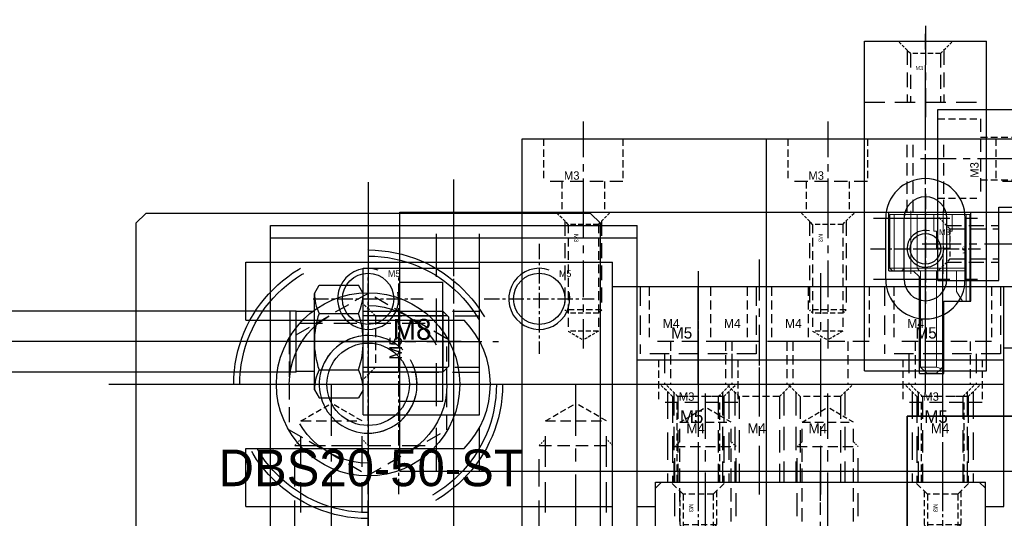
# Model space of a CAD drawing. Header units: millimetres. Extents: x -1657 to 8845, y -11980 to 3013.
# Tile 79 of 256: x 1467 to 1548, y -923 to -882. Entities that reach past the tile are written whole.
import ezdxf

# ---------------------------------------------------------------- set-up
doc = ezdxf.new("R2010")
doc.units = ezdxf.units.MM
doc.linetypes.add('CENTER', pattern=[2, 1.25, -0.25, 0.25, -0.25])
doc.linetypes.add('DASHED', pattern=[0.75, 0.5, -0.25])
for name, color, linetype in [('图层1', 5, 'Continuous'), ('图层100', 243, 'Continuous'), ('图层178', 11, 'Continuous'), ('图层2', 2, 'Continuous'), ('图层3', 6, 'Continuous'), ('图层4', 241, 'Continuous'), ('图层6', 151, 'Continuous'), ('图层84', 134, 'Continuous'), ('图层85', 230, 'Continuous'), ('图层86', 101, 'Continuous'), ('图层88', 140, 'Continuous'), ('图层89', 93, 'Continuous'), ('图层9', 32, 'Continuous'), ('图层91', 161, 'Continuous'), ('图层92', 22, 'Continuous'), ('图层93', 40, 'Continuous'), ('拔料气缸', 252, 'Continuous'), ('旋转气缸', 252, 'Continuous'), ('裁切线轨', 252, 'Continuous'), ('错位', 252, 'Continuous')]:
    doc.layers.add(name, color=color, linetype=linetype)

# ---------------------------------------------------------------- blocks, each defined once
blk = doc.blocks.new('85971')
at = {"color": 7, "linetype": 'Continuous', "lineweight": 15}
for p, q in [((0.445, 1.7), (0.245, 1.5)), ((0.445, 1.7), (0.445, 1.35)), ((0.445, 1.7), (4.845, 1.7)), ((3.545, 1.7), (4.845, 1.7)), ((4.845, 1.7), (4.845, 1.35)), ((0.245, 1.35), (0.245, 1.5)), ((0.245, 0.725), (0.245, 1.35)), ((0.445, 1.35), (0.245, 1.35)), ((4.845, 1.35), (0.445, 1.35)), ((0.445, 1.35), (0.445, 0.55)), ((4.845, 0.55), (4.845, 1.35)), ((0.445, 0.525), (0.245, 0.725)), ((0.245, 0.465), (0.245, 0.725)), ((0.245, -0.75), (0.245, 0.49)), ((0.445, 0.55), (0.445, -0.55)), ((0.445, 0.525), (4.845, 0.525)), ((4.845, -0.55), (4.845, 0.55)), ((0.245, -0.725), (0.445, -0.525)), ((0.245, -4.55), (0.245, -0.75)), ((0.445, -0.525), (4.845, -0.525)), ((0.445, -0.55), (0.445, -4.55)), ((4.845, -1.9), (4.845, -0.55)), ((-7.655, -0.81), (-8.155, -1.31)), ((-8.155, -1.31), (-8.155, -2.11)), ((-7.655, -0.81), (0.245, -0.81)), ((-7.655, -2.11), (-7.655, -0.81)), ((-7.655, -0.81), (0.245, -0.81)), ((0.245, -0.87), (0.245, -2.11)), ((-8.155, -2.11), (-7.802, -2.464)), ((0.245, -2.11), (-7.655, -2.11)), ((0.245, -2.11), (0.245, -2.37)), ((0.245, -2.37), (0.245, -2.97)), ((3.495, -2.1), (2.095, -2.1)), ((2.095, -2.1), (2.095, -3.2)), ((3.495, -1.9), (4.845, -1.9)), ((3.495, -1.9), (3.495, -2.1)), ((4.845, -3.4), (4.845, -1.9)), ((-7.802, -2.464), (-7.655, -2.61)), ((-7.655, -2.61), (0.245, -2.61)), ((0.245, -2.97), (0.245, -3.12)), ((2.095, -3.2), (3.495, -3.2)), ((3.495, -3.2), (3.495, -3.4)), ((-1.455, -3.75), (-2.255, -4.25)), ((-1.455, -3.75), (0.245, -3.75)), ((3.495, -3.4), (4.845, -3.4)), ((4.845, -4.55), (4.845, -3.4)), ((-2.255, -4.55), (-2.255, -4.25)), ((-2.255, -4.55), (0.245, -4.55)), ((-2.255, -4.55), (-2.255, -4.85)), ((0.445, -4.55), (0.245, -4.55)), ((0.445, -4.55), (4.845, -4.55)), ((4.845, -4.55), (4.845, -4.85)), ((-2.255, -4.85), (4.845, -4.85))]:
    blk.add_line(p, q, dxfattribs=at)
at = {"color": 1, "lineweight": 9, "ltscale": 0.03}
for p, q in [((0, 0), (5.152, 0)), ((0, -2.65), (5.152, -2.65))]:
    blk.add_line(p, q, dxfattribs=at)
at = {"color": 7, "linetype": 'Continuous', "lineweight": 15}
blk.add_arc((-8.155, -2.11), 0.5, 315, 0, dxfattribs=at)
blk = doc.blocks.new('5F')
at = {"color": 4, "linetype": 'DASHED', "ltscale": 0.471405}
for p, q in [((1, 2.1), (0, 3.1)), ((1, -2.1), (0, -3.1))]:
    blk.add_line(p, q, dxfattribs=at)
at = {"color": 4, "linetype": 'DASHED', "ltscale": 3.8}
for p, q in [((0.6, 2.5), (12, 2.5)), ((0.6, -2.5), (12, -2.5))]:
    blk.add_line(p, q, dxfattribs=at)
at = {"color": 4, "linetype": 'DASHED', "ltscale": 0.188562}
for p, q in [((12, 2.5), (12.4, 2.1)), ((12, -2.5), (12.4, -2.1))]:
    blk.add_line(p, q, dxfattribs=at)
at = {"color": 4, "linetype": 'DASHED', "ltscale": 1.666667}
blk.add_line((12, 2.5), (12, -2.5), dxfattribs=at)
at = {"color": 4, "linetype": 'DASHED', "ltscale": 1.4}
for p, q in [((1, 2.1), (1, -2.1)), ((14, 2.1), (14, -2.1))]:
    blk.add_line(p, q, dxfattribs=at)
at = {"color": 4, "linetype": 'DASHED', "ltscale": 2.166667}
for p, q in [((1, 2.1), (14, 2.1)), ((1, -2.1), (14, -2.1))]:
    blk.add_line(p, q, dxfattribs=at)
at = {"color": 4, "linetype": 'DASHED', "ltscale": 0.80829}
for p in [(14, 2.1), (14, -2.1)]:
    blk.add_line(p, (15.212, 0), dxfattribs=at)
at = {"color": 1, "linetype": 'CENTER', "ltscale": 3.699214}
blk.add_line((-2.156, 0), (16.34, 0), dxfattribs=at)
blk.add_text('M5', height=0.6063).set_placement((3.422, -1.275))
blk = doc.blocks.new('3F')
at = {"color": 4, "linetype": 'DASHED', "ltscale": 0.471405}
for p, q in [((1, 1.237), (0, 2.237)), ((1, -1.237), (0, -2.237))]:
    blk.add_line(p, q, dxfattribs=at)
at = {"color": 4, "linetype": 'DASHED', "ltscale": 2.420833}
for p, q in [((0.738, 1.5), (8, 1.5)), ((0.738, -1.5), (8, -1.5))]:
    blk.add_line(p, q, dxfattribs=at)
at = {"color": 4, "linetype": 'DASHED', "ltscale": 1.458333}
for p, q in [((1, 1.237), (9.75, 1.237)), ((1, -1.237), (9.75, -1.237))]:
    blk.add_line(p, q, dxfattribs=at)
at = {"color": 4, "linetype": 'DASHED', "ltscale": 0.825}
for p, q in [((1, 1.237), (1, -1.237)), ((8.262, 1.237), (8.262, -1.237)), ((9.75, 1.237), (9.75, -1.237))]:
    blk.add_line(p, q, dxfattribs=at)
at = {"color": 4, "linetype": 'DASHED', "ltscale": 0.123744}
for p, q in [((8, 1.5), (8.262, 1.237)), ((8, -1.5), (8.262, -1.237))]:
    blk.add_line(p, q, dxfattribs=at)
at = {"color": 4, "linetype": 'DASHED'}
blk.add_line((8, 1.5), (8, -1.5), dxfattribs=at)
at = {"color": 4, "linetype": 'DASHED', "ltscale": 0.476314}
for p in [(9.75, 1.237), (9.75, -1.237)]:
    blk.add_line(p, (10.464, 0), dxfattribs=at)
at = {"color": 1, "linetype": 'CENTER', "ltscale": 2.408031}
blk.add_line((-0.867, 0), (11.173, 0), dxfattribs=at)
at = {"linetype": 'DASHED'}
blk.add_text('M3', height=0.3465, dxfattribs=at).set_placement((1.789, -0.745))
blk = doc.blocks.new('D482')
at = {"layer": '图层4', "color": 1, "linetype": 'CENTER', "ltscale": 2.329099}
blk.add_line((0, 0), (0, -9.027), dxfattribs=at)
at = {"layer": '图层4', "color": 4, "linetype": 'DASHED', "ltscale": 1.166667}
for p, q in [((-3.25, -1.411), (-3.25, -4.911)), ((3.25, -1.411), (3.25, -4.911))]:
    blk.add_line(p, q, dxfattribs=at)
at = {"layer": '图层4', "color": 4, "linetype": 'DASHED', "ltscale": 2.166667}
blk.add_line((3.25, -4.911), (-3.25, -4.911), dxfattribs=at)
at = {"layer": '图层4', "color": 4, "linetype": 'DASHED', "ltscale": 1.125}
for p, q in [((-1.75, -4.911), (-1.75, -7.411)), ((1.75, -4.911), (1.75, -7.411))]:
    blk.add_line(p, q, dxfattribs=at)
at = {"layer": '图层4', "linetype": 'DASHED', "ltscale": 3}
blk.add_text('M3', height=0.6863, dxfattribs=at).set_placement((-1.582, -4.757))
blk = doc.blocks.new('D8F5')
at = {"layer": '图层6', "color": 4, "linetype": 'DASHED', "ltscale": 0.471405}
for p, q in [((0, 0), (-1, 1)), ((0, -4.2), (-1, -5.2))]:
    blk.add_line(p, q, dxfattribs=at)
at = {"layer": '图层6', "color": 4, "linetype": 'DASHED', "ltscale": 4.466667}
for p, q in [((-0.4, 0.4), (8.5, 0.4)), ((-0.4, -4.6), (8.5, -4.6))]:
    blk.add_line(p, q, dxfattribs=at)
at = {"layer": '图层6', "color": 4, "linetype": 'DASHED', "ltscale": 1.4}
blk.add_line((0, 0), (0, -4.2), dxfattribs=at)
at = {"layer": '图层6', "color": 4, "linetype": 'DASHED', "ltscale": 4.333333}
for p, q in [((0, 0), (8.5, 0)), ((0, -4.2), (8.5, -4.2))]:
    blk.add_line(p, q, dxfattribs=at)
at = {"layer": '图层6', "color": 1, "linetype": 'CENTER', "ltscale": 3.6}
blk.add_line((-3, -2.1), (10.076, -2.1), dxfattribs=at)
at = {"layer": '图层6'}
blk.add_text('M5', height=1.0315, rotation=90, dxfattribs=at).set_placement((2.161, -3.593))
blk = doc.blocks.new('D94E')
at = {"layer": '错位'}
for p, q in [((0, 0), (0, -115.819)), ((-2, -1), (-2.5, -1.5)), ((-2.5, -1.5), (2.5, -1.5)), ((-2.5, -8), (-2.5, -1.5)), ((-2.125, -8), (-2.125, -1.125)), ((2, -1), (-2, -1)), ((2.5, -1.5), (2, -1)), ((2.125, -1.125), (2.125, -8)), ((2.5, -1.5), (2.5, -8)), ((-3.95, -8), (-4.619, -8.386)), ((3.95, -8), (-3.95, -8)), ((3.95, -8), (4.619, -8.386)), ((-4.619, -11.614), (-4.619, -8.386)), ((-2.309, -11.614), (-2.309, -8.386)), ((2.309, -11.614), (2.309, -8.386)), ((4.619, -11.614), (4.619, -8.386)), ((-3.95, -12), (-4.619, -11.614)), ((3.95, -12), (-3.95, -12)), ((2.5, -12), (-2.5, -12)), ((-2.5, -12), (-2.5, -12)), ((-2.45, -12), (-2.45, -13.5)), ((-2.125, -12), (-2.125, -12)), ((2.125, -12), (2.125, -12)), ((2.45, -12), (2.45, -13.5)), ((2.5, -12), (2.5, -12)), ((3.95, -12), (4.619, -11.614)), ((2.5, -13.5), (-2.5, -13.5)), ((-2.5, -13.5), (-2.5, -45)), ((2.5, -13.5), (2.5, -45)), ((-2.5, -14), (2.5, -14))]:
    blk.add_line(p, q, dxfattribs=at)
for centre, radius, start, end in [((-4.014, -11.951), 3.951, 64.44172, 89.06997), ((0, -15.099), 7.099, 71.01584, 108.98416), ((4.014, -11.951), 3.951, 90.93003, 115.55828), ((-4.014, -8.049), 3.951, 270.93003, 295.55828), ((0, -4.901), 7.099, 251.01584, 288.98416), ((4.014, -8.049), 3.951, 244.44172, 269.06997)]:
    blk.add_arc(centre, radius, start, end, dxfattribs=at)
blk = doc.blocks.new('3C')
at = {"color": 1, "linetype": 'CENTER'}
for p, q in [((0, 4.5), (0, -4.5)), ((-4.5, 0), (4.5, 0))]:
    blk.add_line(p, q, dxfattribs=at)
blk.add_circle((0, 0), 1.25)
at = {"color": 2, "linetype": 'Continuous'}
blk.add_arc((0, 0), 1.5, 77.28966, 8.58276, dxfattribs=at)
blk.add_text('M3', height=0.4838).set_placement((1.112, 1.118))
blk = doc.blocks.new('DB2A')
at = {"layer": '图层9', "color": 1, "linetype": 'CENTER', "ltscale": 2.329099}
blk.add_line((-3.25, 4.911), (-3.25, -4.116), dxfattribs=at)
at = {"layer": '图层9', "color": 4, "linetype": 'DASHED', "ltscale": 1.166667}
for p, q in [((-6.5, 3.5), (-6.5, 0)), ((0, 3.5), (0, 0))]:
    blk.add_line(p, q, dxfattribs=at)
at = {"layer": '图层9', "color": 4, "linetype": 'DASHED', "ltscale": 2.166667}
blk.add_line((0, 0), (-6.5, 0), dxfattribs=at)
at = {"layer": '图层9', "color": 4, "linetype": 'DASHED', "ltscale": 1.125}
for p, q in [((-5, 0), (-5, -2.5)), ((-1.5, 0), (-1.5, -2.5))]:
    blk.add_line(p, q, dxfattribs=at)
at = {"layer": '图层9', "linetype": 'DASHED', "ltscale": 3}
blk.add_text('M3', height=0.6863, dxfattribs=at).set_placement((-4.832, 0.154))
blk = doc.blocks.new('1939E')
at = {"layer": '图层84', "color": 4, "linetype": 'DASHED', "ltscale": 1.166667}
for p, q in [((1.411, 3.25), (4.911, 3.25)), ((1.411, -3.25), (4.911, -3.25))]:
    blk.add_line(p, q, dxfattribs=at)
at = {"layer": '图层84', "color": 4, "linetype": 'DASHED', "ltscale": 2.166667}
blk.add_line((4.911, 3.25), (4.911, -3.25), dxfattribs=at)
at = {"layer": '图层84', "color": 4, "linetype": 'DASHED', "ltscale": 1.125}
for p, q in [((4.911, 1.75), (9.411, 1.75)), ((4.911, -1.75), (9.411, -1.75))]:
    blk.add_line(p, q, dxfattribs=at)
at = {"layer": '图层84', "color": 1, "linetype": 'CENTER', "ltscale": 2.329099}
blk.add_line((0, 0), (11.027, 0), dxfattribs=at)
at = {"layer": '图层84', "linetype": 'DASHED', "ltscale": 3}
blk.add_text('M3', height=0.6863, rotation=90, dxfattribs=at).set_placement((4.757, -1.582))
blk = doc.blocks.new('193A7')
at = {"layer": '图层84', "color": 4, "linetype": 'DASHED', "ltscale": 0.471405}
for p, q in [((0.262, -0.262), (-0.738, 0.738)), ((0.262, -2.737), (-0.738, -3.737))]:
    blk.add_line(p, q, dxfattribs=at)
at = {"layer": '图层84', "color": 4, "linetype": 'DASHED', "ltscale": 2.420833}
for p, q in [((0, 0), (4.262, 0)), ((0, -3), (4.262, -3))]:
    blk.add_line(p, q, dxfattribs=at)
at = {"layer": '图层84', "color": 4, "linetype": 'DASHED', "ltscale": 2.333333}
for p, q in [((0.262, -0.262), (4.262, -0.262)), ((0.262, -2.737), (4.262, -2.737))]:
    blk.add_line(p, q, dxfattribs=at)
at = {"layer": '图层84', "color": 4, "linetype": 'DASHED', "ltscale": 0.825}
blk.add_line((0.262, -0.262), (0.262, -2.737), dxfattribs=at)
at = {"layer": '图层84', "color": 1, "linetype": 'CENTER', "ltscale": 2.55}
blk.add_line((-1.996, -1.5), (5.483, -1.5), dxfattribs=at)
at = {"layer": '图层84'}
blk.add_text('M3', height=0.3257, rotation=90, dxfattribs=at).set_placement((1.629, -2.31))
blk = doc.blocks.new('19660')
at = {"layer": '图层85', "color": 1, "linetype": 'CENTER', "ltscale": 2.671598}
blk.add_line((0, 0), (0, -12.358), dxfattribs=at)
at = {"layer": '图层85', "color": 4, "linetype": 'DASHED', "ltscale": 1.5}
for p, q in [((-4, -2.215), (-4, -6.715)), ((4, -2.215), (4, -6.715)), ((-2.25, -6.715), (-2.25, -10.215)), ((2.25, -6.715), (2.25, -10.215))]:
    blk.add_line(p, q, dxfattribs=at)
at = {"layer": '图层85', "color": 4, "linetype": 'DASHED', "ltscale": 2.666667}
blk.add_line((4, -6.715), (-4, -6.715), dxfattribs=at)
at = {"layer": '图层85'}
blk.add_text('M4', height=0.743, dxfattribs=at).set_placement((-2.897, -5.607))
blk = doc.blocks.new('1968B')
at = {"layer": '图层86', "color": 1, "linetype": 'CENTER', "ltscale": 3.2}
blk.add_line((-2, 2.026), (-2, -8.899), dxfattribs=at)
at = {"layer": '图层86', "color": 4, "linetype": 'DASHED', "ltscale": 0.471405}
for p, q in [((-3.65, -0.35), (-4.65, 0.65)), ((-0.35, -0.35), (0.65, 0.65))]:
    blk.add_line(p, q, dxfattribs=at)
at = {"layer": '图层86', "color": 4, "linetype": 'DASHED', "ltscale": 3.783333}
for p, q in [((0, 0), (0, -7.35)), ((-4, 0), (-4, -7.35))]:
    blk.add_line(p, q, dxfattribs=at)
at = {"layer": '图层86', "color": 4, "linetype": 'DASHED', "ltscale": 3.666667}
for p, q in [((-3.65, -0.35), (-3.65, -7.35)), ((-0.35, -0.35), (-0.35, -7.35))]:
    blk.add_line(p, q, dxfattribs=at)
at = {"layer": '图层86', "color": 4, "linetype": 'DASHED', "ltscale": 1.1}
blk.add_line((-0.35, -0.35), (-3.65, -0.35), dxfattribs=at)
at = {"layer": '图层86'}
blk.add_text('M4', height=0.8143, dxfattribs=at).set_placement((-2.964, -3.367))
blk = doc.blocks.new('52B92')
at = {"layer": '裁切线轨', "color": 1, "linetype": 'CENTER'}
for p, q in [((-1.237, 1.867), (-1.237, -5.673)), ((18.763, 1.867), (18.763, -5.673))]:
    blk.add_line(p, q, dxfattribs=at)
at = {"layer": '裁切线轨', "color": 1, "linetype": 'CENTER', "ltscale": 2.32}
blk.add_line((8.763, -9.8), (8.763, 1.8), dxfattribs=at)
blk.add_line((8.763, -9.8), (8.763, 1.8), dxfattribs=at)
at = {"layer": '裁切线轨', "ltscale": 1.5}
for p, q in [((-4.237, 1), (-4.737, 0.5)), ((-4.237, 1), (21.763, 1)), ((21.763, 1), (22.263, 0.5)), ((-4.737, -8.5), (-4.737, 0.5)), ((22.263, -8.5), (22.263, 0.5)), ((2.763, -9), (2.763, -4.65)), ((2.763, -4.65), (14.763, -4.65)), ((14.763, -9), (14.763, -4.65)), ((-4.237, -9), (-4.737, -8.5)), ((22.263, -8.5), (21.763, -9)), ((-4.237, -9), (2.763, -9)), ((14.763, -9), (21.763, -9))]:
    blk.add_line(p, q, dxfattribs=at)
at = {"layer": '裁切线轨', "color": 4, "linetype": 'DASHED'}
for p, q in [((-2.475, 0), (-3.475, 1)), ((0, 0), (1, 1)), ((17.525, 0), (16.525, 1)), ((20, 0), (21, 1)), ((-2.737, 0.262), (-2.737, -2.5)), ((-2.475, 0), (-2.475, -4.25)), ((0, 0), (-2.475, 0)), ((0, 0), (0, -4.25)), ((0.262, 0.262), (0.262, -2.5)), ((17.263, 0.262), (17.263, -2.5)), ((17.525, 0), (17.525, -4.25)), ((20, 0), (17.525, 0)), ((20, 0), (20, -4.25)), ((20.262, 0.262), (20.262, -2.5)), ((-2.737, -2.5), (-2.475, -2.762)), ((0.262, -2.5), (-2.737, -2.5)), ((0.262, -2.5), (0, -2.762)), ((17.263, -2.5), (17.525, -2.762)), ((20.262, -2.5), (17.263, -2.5)), ((20.262, -2.5), (20, -2.762)), ((0, -4.25), (-2.475, -4.25)), ((-2.475, -4.25), (-1.237, -4.964)), ((0, -4.25), (-1.237, -4.964)), ((20, -4.25), (17.525, -4.25)), ((17.525, -4.25), (18.763, -4.964)), ((20, -4.25), (18.763, -4.964))]:
    blk.add_line(p, q, dxfattribs=at)
at = {"layer": '裁切线轨', "linetype": 'DASHED'}
for p in [(-1.982, -0.789), (18.018, -0.789)]:
    blk.add_text('M3', height=0.3465, rotation=270, dxfattribs=at).set_placement(p)
blk = doc.blocks.new('19760')
at = {"layer": '图层86', "color": 1, "linetype": 'CENTER', "ltscale": 2.329099}
blk.add_line((-3.25, 4.911), (-3.25, -8.116), dxfattribs=at)
at = {"layer": '图层86', "color": 4, "linetype": 'DASHED', "ltscale": 1.166667}
for p, q in [((-6.5, 3.5), (-6.5, 0)), ((0, 3.5), (0, 0))]:
    blk.add_line(p, q, dxfattribs=at)
at = {"layer": '图层86', "color": 4, "linetype": 'DASHED', "ltscale": 2.166667}
blk.add_line((0, 0), (-6.5, 0), dxfattribs=at)
at = {"layer": '图层86', "color": 4, "linetype": 'DASHED', "ltscale": 1.125}
for p, q in [((-5, 0), (-5, -6.5)), ((-1.5, 0), (-1.5, -6.5))]:
    blk.add_line(p, q, dxfattribs=at)
at = {"layer": '图层86', "linetype": 'DASHED', "ltscale": 3}
blk.add_text('M3', height=0.6863, dxfattribs=at).set_placement((-4.832, 0.154))
blk = doc.blocks.new('19B9A')
at = {"layer": '拔料气缸', "ltscale": 3}
for p, q in [((-6.45, 20.278), (-6.45, -12.145)), ((-27.673, 3.724), (13.429, 3.724))]:
    blk.add_line(p, q, dxfattribs=at)
at = {"layer": '拔料气缸'}
for p, q in [((-25.45, 16.924), (-24.65, 17.724)), ((11.75, 17.724), (-24.65, 17.724)), ((11.75, 17.724), (12.55, 16.924)), ((-25.45, 16.924), (-25.45, -9.476)), ((12.55, -9.476), (12.55, 16.924)), ((-24.65, -10.276), (-25.45, -9.476)), ((12.55, -9.476), (11.75, -10.276)), ((-24.65, -10.276), (11.75, -10.276))]:
    blk.add_line(p, q, dxfattribs=at)
at = {"layer": '拔料气缸', "color": 4, "linetype": 'DASHED', "ltscale": 2.482606}
for p, q in [((-6.45, 11.172), (-12.9, 7.448)), ((0, 7.448), (-6.45, 11.172)), ((-12.9, 7.448), (-12.9, 0)), ((0, 0), (0, 7.448)), ((-12.9, 0), (-6.45, -3.724)), ((-6.45, -3.724), (0, 0))]:
    blk.add_line(p, q, dxfattribs=at)
at = {"layer": '拔料气缸', "color": 4, "linetype": 'DASHED', "ltscale": 23.026667}
blk.add_circle((-6.45, 3.724), 11, dxfattribs=at)
at = {"layer": '拔料气缸', "color": 4, "linetype": 'DASHED', "ltscale": 21.98}
blk.add_circle((-6.45, 3.724), 10.5, dxfattribs=at)
at = {"layer": '拔料气缸', "color": 4, "linetype": 'DASHED', "ltscale": 13.502}
blk.add_circle((-6.45, 3.724), 6.45, dxfattribs=at)
at = {"layer": '拔料气缸', "color": 4, "linetype": 'DASHED', "ltscale": 7.065}
blk.add_circle((-6.45, 3.724), 3.375, dxfattribs=at)
at = {"layer": '拔料气缸', "color": 4, "linetype": 'DASHED', "ltscale": 4.186667}
blk.add_arc((-6.45, 3.724), 4, 270, 180, dxfattribs=at)
at = {"layer": '拔料气缸', "ltscale": 2.526783, "insert": (-18.688, -1.616), "char_height": 3, "width": 720.9253, "attachment_point": 1}
blk.add_mtext('DBS20-50-ST', dxfattribs=at)
blk = doc.blocks.new('8C')
at = {"color": 1, "linetype": 'CENTER'}
for p, q in [((0, 5.12), (0, -5.12)), ((-5.12, 0), (5.12, 0))]:
    blk.add_line(p, q, dxfattribs=at)
blk.add_circle((0, 0), 3.375)
at = {"color": 2, "linetype": 'Continuous'}
blk.add_arc((0, 0), 4, 75.12035, 11.93387, dxfattribs=at)
blk.add_text('M8', height=1.7093).set_placement((2.013, 3.646))
blk = doc.blocks.new('19F04')
at = {"layer": '图层86', "color": 1, "linetype": 'CENTER', "ltscale": 3.6}
blk.add_line((-2.1, 3), (-2.1, -8.576), dxfattribs=at)
at = {"layer": '图层86', "color": 4, "linetype": 'DASHED', "ltscale": 0.471405}
for p, q in [((-4.2, 0), (-5.2, 1)), ((0, 0), (1, 1))]:
    blk.add_line(p, q, dxfattribs=at)
at = {"layer": '图层86', "color": 4, "linetype": 'DASHED', "ltscale": 4.466667}
for p, q in [((-4.6, 0.4), (-4.6, -7)), ((0.4, 0.4), (0.4, -7))]:
    blk.add_line(p, q, dxfattribs=at)
at = {"layer": '图层86', "color": 4, "linetype": 'DASHED', "ltscale": 1.4}
blk.add_line((0, 0), (-4.2, 0), dxfattribs=at)
at = {"layer": '图层86', "color": 4, "linetype": 'DASHED', "ltscale": 4.333333}
for p, q in [((-4.2, 0), (-4.2, -7)), ((0, 0), (0, -7))]:
    blk.add_line(p, q, dxfattribs=at)
at = {"layer": '图层86'}
blk.add_text('M5', height=1.0315, dxfattribs=at).set_placement((-3.593, -2.161))
blk = doc.blocks.new('6F')
at = {"color": 4, "linetype": 'DASHED', "ltscale": 0.471405}
for p, q in [((1, 2.5), (0, 3.5)), ((1, -2.5), (0, -3.5))]:
    blk.add_line(p, q, dxfattribs=at)
at = {"color": 4, "linetype": 'DASHED', "ltscale": 4.5}
for p, q in [((0.5, 3), (14, 3)), ((0.5, -3), (14, -3))]:
    blk.add_line(p, q, dxfattribs=at)
at = {"color": 4, "linetype": 'DASHED', "ltscale": 1.666667}
for p, q in [((1, 2.5), (1, -2.5)), ((16, 2.5), (16, -2.5))]:
    blk.add_line(p, q, dxfattribs=at)
at = {"color": 4, "linetype": 'DASHED', "ltscale": 5}
for p, q in [((1, 2.5), (16, 2.5)), ((1, -2.5), (16, -2.5))]:
    blk.add_line(p, q, dxfattribs=at)
at = {"color": 4, "linetype": 'DASHED', "ltscale": 0.235702}
for p, q in [((14, 3), (14.5, 2.5)), ((14, -3), (14.5, -2.5))]:
    blk.add_line(p, q, dxfattribs=at)
at = {"color": 4, "linetype": 'DASHED', "ltscale": 2}
blk.add_line((14, 3), (14, -3), dxfattribs=at)
at = {"color": 4, "linetype": 'DASHED', "ltscale": 0.96225}
for p in [(16, 2.5), (16, -2.5)]:
    blk.add_line(p, (17.443, 0), dxfattribs=at)
at = {"color": 1, "linetype": 'CENTER', "ltscale": 4.23765}
blk.add_line((-2.156, 0), (19.033, 0), dxfattribs=at)
blk.add_text('M6', height=0.9239, rotation=90).set_placement((2.565, -1.765))
blk = doc.blocks.new('5C')
at = {"color": 1, "linetype": 'CENTER'}
for p, q in [((0, 4.5), (0, -4.5)), ((-4.5, 0), (4.5, 0))]:
    blk.add_line(p, q, dxfattribs=at)
blk.add_circle((0, 0), 2.1)
at = {"color": 2, "linetype": 'Continuous'}
blk.add_arc((0, 0), 2.5, 70.7735, 12.49301, dxfattribs=at)
blk.add_text('M5', height=0.54).set_placement((1.623, 1.797))
blk = doc.blocks.new('1B276')
at = {"layer": '旋转气缸', "color": 1, "linetype": 'CENTER', "ltscale": 12.992}
blk.add_line((2.2, -30.98), (2.2, 33.98), dxfattribs=at)
at = {"layer": '旋转气缸', "ltscale": 1.375}
for p, q in [((-44.3, -26.5), (-44.3, 29.5)), ((36.7, 29.5), (-44.3, 29.5)), ((36.7, -26.5), (36.7, 29.5)), ((-5.65, -7.694), (-6.532, -8.876)), ((-3.686, -9.839), (-5.65, -7.694)), ((-6.532, -8.876), (-3.686, -9.839)), ((36.7, -26.5), (-44.3, -26.5))]:
    blk.add_line(p, q, dxfattribs=at)
at = {"layer": '旋转气缸', "color": 4, "linetype": 'DASHED'}
for p, q in [((-3, 3), (0, 3)), ((-3, 0), (-3, 3)), ((0, 0), (0, 3)), ((0, 0), (-3, 0))]:
    blk.add_line(p, q, dxfattribs=at)
at = {"layer": '旋转气缸', "color": 1, "linetype": 'CENTER', "ltscale": 18.792}
blk.add_line((43.18, 1.5), (-50.78, 1.5), dxfattribs=at)
at = {"layer": '旋转气缸', "ltscale": 1.375}
blk.add_arc((2.487, 2.07), 13.414, 108.14507, 230.35562, dxfattribs=at)
at = {"layer": '旋转气缸', "color": 4, "linetype": 'DASHED', "ltscale": 4.186667}
blk.add_arc((2.2, 1.5), 4, 202.02431, 157.97569, dxfattribs=at)
at = {"layer": '旋转气缸', "ltscale": 1.375, "extrusion": (0, 0, -1), "zscale": -1}
for p in [(14.8, 18.5), (-19.2, 18.5), (14.8, -15.5), (-19.2, -15.5)]:
    blk.add_blockref('5C', p, dxfattribs=at)
at = {"layer": '旋转气缸', "ltscale": 1.375, "insert": (-13.856, -3.924), "char_height": 3.75, "width": 52.05065, "attachment_point": 3}
blk.add_mtext('RTP10-90%%d', dxfattribs=at)
blk = doc.blocks.new('6B0F6')
at = {"layer": '图层91', "color": 1, "linetype": 'CENTER', "ltscale": 3.238837}
blk.add_line((-4.75, 6.762), (-4.75, -4.154), dxfattribs=at)
at = {"layer": '图层91', "color": 4, "linetype": 'DASHED', "ltscale": 3.166667}
for p, q in [((-9.5, 5.5), (-9.5, 0)), ((0, 5.5), (0, 0)), ((0, 0), (-9.5, 0)), ((-7.5, 0), (-7.5, -2.5)), ((-2, 0), (-2, -2.5))]:
    blk.add_line(p, q, dxfattribs=at)
at = {"layer": '图层91', "ltscale": 3}
blk.add_text('M5', height=0.93, dxfattribs=at).set_placement((-6.961, 1.25))
blk = doc.blocks.new('6B0EF')
at = {"layer": '图层91', "color": 1, "linetype": 'CENTER', "ltscale": 3.238837}
blk.add_line((-4.75, 6.762), (-4.75, -4.015), dxfattribs=at)
at = {"layer": '图层91', "color": 4, "linetype": 'DASHED', "ltscale": 3.166667}
for p, q in [((-9.5, 5.5), (-9.5, 0)), ((0, 5.5), (0, 0)), ((0, 0), (-9.5, 0)), ((-7.5, 0), (-7.5, -2.5)), ((-2, 0), (-2, -2.5))]:
    blk.add_line(p, q, dxfattribs=at)
at = {"layer": '图层91', "ltscale": 3}
blk.add_text('M5', height=0.93, dxfattribs=at).set_placement((-6.961, 1.25))
blk = doc.blocks.new('6B35D')
at = {"layer": '图层88', "color": 1, "linetype": 'CENTER', "ltscale": 2.671598}
blk.add_line((-4, 5.671), (-4, -4.77), dxfattribs=at)
at = {"layer": '图层88', "color": 4, "linetype": 'DASHED', "ltscale": 1.5}
for p, q in [((-8, 4.5), (-8, 0)), ((0, 4.5), (0, 0)), ((-6.25, 0), (-6.25, -3.5)), ((-1.75, 0), (-1.75, -3.5))]:
    blk.add_line(p, q, dxfattribs=at)
at = {"layer": '图层88', "color": 4, "linetype": 'DASHED', "ltscale": 2.666667}
blk.add_line((0, 0), (-8, 0), dxfattribs=at)
at = {"layer": '图层88'}
blk.add_text('M4', height=0.743, dxfattribs=at).set_placement((-6.897, 1.108))
blk = doc.blocks.new('6B356')
at = {"layer": '图层88', "color": 1, "linetype": 'CENTER', "ltscale": 2.671598}
blk.add_line((-4, 5.608), (-4, -4.867), dxfattribs=at)
at = {"layer": '图层88', "color": 4, "linetype": 'DASHED', "ltscale": 1.5}
for p, q in [((-8, 4.5), (-8, 0)), ((0, 4.5), (0, 0)), ((-6.25, 0), (-6.25, -3.5)), ((-1.75, 0), (-1.75, -3.5))]:
    blk.add_line(p, q, dxfattribs=at)
at = {"layer": '图层88', "color": 4, "linetype": 'DASHED', "ltscale": 2.666667}
blk.add_line((0, 0), (-8, 0), dxfattribs=at)
at = {"layer": '图层88'}
blk.add_text('M4', height=0.743, dxfattribs=at).set_placement((-6.897, 1.108))
blk = doc.blocks.new('6C27A')
at = {"layer": '图层178', "color": 1, "linetype": 'CENTER', "ltscale": 2.55}
blk.add_line((-1.237, 2.258), (-1.237, -5.221), dxfattribs=at)
at = {"layer": '图层178', "color": 4, "linetype": 'DASHED', "ltscale": 0.471405}
for p, q in [((-2.475, 0), (-3.475, 1)), ((0, 0), (1, 1))]:
    blk.add_line(p, q, dxfattribs=at)
at = {"layer": '图层178', "color": 4, "linetype": 'DASHED', "ltscale": 2.420833}
for p, q in [((-2.737, 0.262), (-2.737, -4)), ((0.262, 0.262), (0.262, -4))]:
    blk.add_line(p, q, dxfattribs=at)
at = {"layer": '图层178', "color": 4, "linetype": 'DASHED', "ltscale": 0.825}
blk.add_line((0, 0), (-2.475, 0), dxfattribs=at)
at = {"layer": '图层178', "color": 4, "linetype": 'DASHED', "ltscale": 2.333333}
for p, q in [((-2.475, 0), (-2.475, -4)), ((0, 0), (0, -4))]:
    blk.add_line(p, q, dxfattribs=at)
at = {"layer": '图层178'}
blk.add_text('M3', height=0.3257, dxfattribs=at).set_placement((-2.048, -1.366))

msp = doc.modelspace()

# ---------------------------------------------------------------- linework, layer by layer
at = {"layer": '图层1'}
for p, q in [((1528.5605, -897.4622), (1538.5605, -897.4622)), ((1528.5605, -928.6622), (1528.5605, -897.4622)), ((1538.5605, -902.2622), (1538.5605, -897.4622)), ((1545.2605, -904.7622), (1545.2605, -897.4622)), ((1545.2605, -897.4622), (1548.5605, -897.4622)), ((1538.5605, -902.2622), (1540.5605, -902.2622)), ((1540.5605, -902.2622), (1541.0605, -902.7622)), ((1541.0605, -910.6622), (1541.0605, -902.7622)), ((1543.0605, -910.6622), (1543.0605, -904.7622)), ((1543.0605, -904.7622), (1545.2605, -904.7622)), ((1541.0605, -910.6622), (1543.0605, -910.6622))]:
    msp.add_line(p, q, dxfattribs=at)
at = {"layer": '图层100', "ltscale": 2}
for p, q in [((1540.0605, -1041.6622), (1540.0605, -914.1622)), ((1540.0605, -914.1622), (1596.0605, -914.1622))]:
    msp.add_line(p, q, dxfattribs=at)
at = {"layer": '图层178', "color": 1, "linetype": 'CENTER', "ltscale": 5.104}
msp.add_line((1541.5605, -912.2222), (1541.5605, -881.7022), dxfattribs=at)
at = {"layer": '图层178', "ltscale": 5}
for p, q in [((1536.5605, -910.4622), (1536.5605, -883.4622)), ((1536.5605, -883.4622), (1546.5605, -883.4622)), ((1546.5605, -910.4622), (1546.5605, -883.4622)), ((1538.3105, -902.9622), (1538.3105, -897.9622)), ((1539.8105, -902.9622), (1539.8105, -897.9622)), ((1543.3105, -902.9622), (1543.3105, -897.9622)), ((1544.8105, -902.9622), (1544.8105, -897.9622)), ((1536.5605, -910.4622), (1546.5605, -910.4622))]:
    msp.add_line(p, q, dxfattribs=at)
at = {"layer": '图层178', "color": 4, "linetype": 'DASHED', "ltscale": 3.333333}
msp.add_line((1536.5605, -888.4622), (1546.5605, -888.4622), dxfattribs=at)
at = {"layer": '图层178', "color": 1, "linetype": 'CENTER', "ltscale": 5}
for p, q in [((1541.5605, -902.2122), (1541.5605, -893.7122)), ((1537.3105, -897.9622), (1545.8105, -897.9622)), ((1541.5605, -907.2122), (1541.5605, -898.7122)), ((1541.5605, -901.4622), (1541.5605, -899.4622)), ((1540.5605, -900.4622), (1542.5605, -900.4622)), ((1537.3105, -902.9622), (1545.8105, -902.9622))]:
    msp.add_line(p, q, dxfattribs=at)
at = {"layer": '图层178', "ltscale": 5}
for centre, radius, start, end in [((1541.5605, -897.9622), 3.25, 0, 180), ((1541.5605, -897.9622), 1.75, 0, 180), ((1541.5605, -902.9622), 3.25, 180, 0), ((1541.5605, -902.9622), 1.75, 180, 0)]:
    msp.add_arc(centre, radius, start, end, dxfattribs=at)
at = {"layer": '图层2'}
for p, q in [((1498.5605, -897.4622), (1563.5605, -897.4622)), ((1498.5605, -918.6622), (1498.5605, -897.4622)), ((1508.5605, -918.6622), (1508.5605, -897.4622)), ((1498.5605, -918.6622), (1573.5605, -918.6622))]:
    msp.add_line(p, q, dxfattribs=at)
at = {"layer": '图层2', "color": 4, "linetype": 'DASHED', "ltscale": 7.066667}
for p, q in [((1501.5605, -918.6622), (1501.5605, -897.4622)), ((1505.0605, -918.6622), (1505.0605, -897.4622))]:
    msp.add_line(p, q, dxfattribs=at)
at = {"layer": '图层3'}
for p, q in [((1508.5605, -897.4622), (1566.0605, -897.4622)), ((1508.5605, -928.6622), (1508.5605, -897.4622))]:
    msp.add_line(p, q, dxfattribs=at)
at = {"layer": '图层3', "color": 4, "linetype": 'DASHED', "ltscale": 10.4}
msp.add_line((1528.5605, -928.6622), (1528.5605, -897.4622), dxfattribs=at)
at = {"layer": '图层3', "color": 4, "linetype": 'DASHED', "ltscale": 20}
msp.add_line((1508.5605, -918.6622), (1555.5605, -918.6622), dxfattribs=at)
at = {"layer": '图层4', "color": 1, "linetype": 'CENTER', "ltscale": 1.392}
msp.add_line((1541.5605, -897.9422), (1541.5605, -890.9822), dxfattribs=at)
at = {"layer": '图层4'}
for p, q in [((1528.5605, -891.4622), (1548.5605, -891.4622)), ((1528.5605, -897.4622), (1528.5605, -891.4622)), ((1528.5605, -897.4622), (1548.5605, -897.4622))]:
    msp.add_line(p, q, dxfattribs=at)
at = {"layer": '图层4', "color": 4, "linetype": 'DASHED', "ltscale": 2}
for p, q in [((1540.0605, -897.4622), (1540.0605, -891.4622)), ((1543.0605, -897.4622), (1543.0605, -891.4622))]:
    msp.add_line(p, q, dxfattribs=at)
at = {"layer": '图层6', "ltscale": 3}
for p, q in [((1495.5605, -902.0622), (1505.0605, -902.0622)), ((1495.5605, -914.0622), (1495.5605, -902.0622)), ((1505.0605, -914.0622), (1505.0605, -902.0622)), ((1498.5605, -912.9356), (1498.5605, -903.1888)), ((1498.5605, -903.1888), (1502.0605, -903.1888)), ((1502.0605, -912.9356), (1502.0605, -903.1888)), ((1498.5605, -912.9356), (1502.0605, -912.9356)), ((1495.5605, -914.0622), (1505.0605, -914.0622))]:
    msp.add_line(p, q, dxfattribs=at)
at = {"layer": '图层84', "ltscale": 1.625}
for p, q in [((1542.5605, -889.0622), (1550.5605, -889.0622)), ((1542.5605, -903.0622), (1542.5605, -889.0622)), ((1547.5605, -897.0622), (1550.5605, -897.0622)), ((1547.5605, -903.0622), (1547.5605, -897.0622)), ((1542.5605, -903.0622), (1547.5605, -903.0622))]:
    msp.add_line(p, q, dxfattribs=at)
at = {"layer": '图层85', "ltscale": 1.625}
for p, q in [((1522.9605, -903.5622), (1567.9605, -903.5622)), ((1522.9605, -911.5622), (1522.9605, -903.5622)), ((1547.9605, -908.5622), (1567.9605, -908.5622)), ((1547.9605, -911.5622), (1547.9605, -908.5622)), ((1522.9605, -911.5622), (1547.9605, -911.5622))]:
    msp.add_line(p, q, dxfattribs=at)
at = {"layer": '图层86', "ltscale": 1.625}
for p, q in [((1517.9605, -921.5622), (1517.9605, -909.5622)), ((1517.9605, -909.5622), (1547.9605, -909.5622)), ((1547.9605, -921.5622), (1547.9605, -909.5622)), ((1519.4605, -919.5622), (1546.4605, -919.5622)), ((1519.4605, -921.5622), (1519.4605, -919.5622)), ((1546.4605, -921.5622), (1546.4605, -919.5622)), ((1517.9605, -921.5622), (1519.4605, -921.5622)), ((1546.4605, -921.5622), (1547.9605, -921.5622))]:
    msp.add_line(p, q, dxfattribs=at)
at = {"layer": '图层86', "color": 4, "linetype": 'DASHED', "ltscale": 10}
msp.add_line((1517.9605, -911.5622), (1547.9605, -911.5622), dxfattribs=at)
at = {"layer": '图层86', "color": 1, "linetype": 'CENTER', "ltscale": 0.53824}
msp.add_line((1532.9605, -921.9078), (1532.9605, -919.2166), dxfattribs=at)
at = {"layer": '图层88', "ltscale": 1.625}
for p, q in [((1485.9605, -901.5622), (1515.9605, -901.5622)), ((1485.9605, -906.3122), (1485.9605, -901.5622)), ((1515.9605, -921.5622), (1515.9605, -901.5622)), ((1547.9605, -911.5622), (1547.9605, -903.5622)), ((1515.9605, -911.5622), (1547.9605, -911.5622)), ((1485.9605, -921.5622), (1485.9605, -916.8122)), ((1485.9605, -921.5622), (1515.9605, -921.5622))]:
    msp.add_line(p, q, dxfattribs=at)
at = {"layer": '图层88', "color": 1, "linetype": 'CENTER'}
for p, q in [((1498.4605, -920.5622), (1498.4605, -902.5622)), ((1489.4605, -911.5622), (1507.4605, -911.5622))]:
    msp.add_line(p, q, dxfattribs=at)
at = {"layer": '图层88', "ltscale": 0.875}
msp.add_line((1515.9605, -903.5622), (1547.9605, -903.5622), dxfattribs=at)
at = {"layer": '图层88', "ltscale": 3.75}
for p, q in [((1485.9605, -906.3122), (1503.8165, -906.3122)), ((1485.9605, -916.8122), (1503.8165, -916.8122))]:
    msp.add_line(p, q, dxfattribs=at)
at = {"layer": '图层88', "color": 1, "linetype": 'CENTER', "ltscale": 4.64}
msp.add_line((1484.3605, -911.5622), (1507.5605, -911.5622), dxfattribs=at)
at = {"layer": '图层88', "ltscale": 3.75}
msp.add_arc((1498.4605, -911.5622), 7.5, 315.572996, 44.427004, dxfattribs=at)
at = {"layer": '图层89', "color": 1, "linetype": 'CENTER'}
for p, q in [((1495.9605, -920.5622), (1495.9605, -902.5622)), ((1486.9605, -911.5622), (1504.9605, -911.5622))]:
    msp.add_line(p, q, dxfattribs=at)
at = {"layer": '图层89', "color": 4, "linetype": 'DASHED', "ltscale": 3.72678}
for p, q in [((1490.3703, -906.5622), (1501.5506, -906.5622)), ((1490.3703, -916.5622), (1501.5506, -916.5622))]:
    msp.add_line(p, q, dxfattribs=at)
at = {"layer": '图层89', "ltscale": 1.625}
msp.add_circle((1495.9605, -911.5622), 7.5, dxfattribs=at)
at = {"layer": '图层9', "color": 1, "linetype": 'CENTER', "ltscale": 1.392}
msp.add_line((1541.5605, -897.9422), (1541.5605, -890.9822), dxfattribs=at)
at = {"layer": '图层9', "ltscale": 1.625}
for p, q in [((1508.5605, -891.4622), (1573.5605, -891.4622)), ((1508.5605, -897.4622), (1508.5605, -891.4622)), ((1508.5605, -897.4622), (1573.5605, -897.4622))]:
    msp.add_line(p, q, dxfattribs=at)
at = {"layer": '图层9', "color": 4, "linetype": 'DASHED', "ltscale": 2}
for p, q in [((1528.5605, -897.4622), (1528.5605, -891.4622)), ((1540.5605, -897.4622), (1540.5605, -891.4622)), ((1542.5605, -897.4622), (1542.5605, -891.4622))]:
    msp.add_line(p, q, dxfattribs=at)
at = {"layer": '图层91', "ltscale": 1.625}
for p, q in [((1487.9605, -911.5622), (1487.9605, -899.5622)), ((1487.9605, -899.5622), (1517.9605, -899.5622)), ((1517.9605, -911.5622), (1517.9605, -899.5622)), ((1517.9605, -903.5622), (1547.9605, -903.5622)), ((1547.9605, -911.5622), (1547.9605, -903.5622)), ((1487.9605, -911.5622), (1547.9605, -911.5622))]:
    msp.add_line(p, q, dxfattribs=at)
at = {"layer": '图层92', "color": 1, "linetype": 'CENTER', "ltscale": 8.12}
msp.add_line((1502.9605, -933.3622), (1502.9605, -895.7622), dxfattribs=at)
at = {"layer": '图层92', "ltscale": 1.625}
for p, q in [((1487.9605, -930.5622), (1487.9605, -898.5622)), ((1487.9605, -898.5622), (1517.9605, -898.5622)), ((1517.9605, -930.5622), (1517.9605, -898.5622))]:
    msp.add_line(p, q, dxfattribs=at)
at = {"layer": '图层93', "color": 1, "linetype": 'CENTER', "ltscale": 10.904}
msp.add_line((1502.9605, -946.3222), (1502.9605, -894.8022), dxfattribs=at)
at = {"layer": '图层93', "ltscale": 1.625}
for p, q in [((1487.9605, -942.5622), (1487.9605, -898.5622)), ((1487.9605, -898.5622), (1517.9605, -898.5622)), ((1517.9605, -942.5622), (1517.9605, -898.5622))]:
    msp.add_line(p, q, dxfattribs=at)

# ---------------------------------------------------------------- block references
at = {"ltscale": 0.5, "rotation": 90}
msp.add_blockref('85971', (1540.3505, -902.5068), dxfattribs=at)
at = {"layer": '图层1'}
for name, p, rotation in [('3F', (1533.5605, -897.4622), 270), ('5F', (1533.5605, -928.6622), 90)]:
    msp.add_blockref(name, p, dxfattribs=dict(at, rotation=rotation))
at = {"layer": '图层178', "ltscale": 5}
msp.add_blockref('6C27A', (1542.798, -884.4622), dxfattribs=at)
at = {"layer": '图层3', "ltscale": 1.625, "rotation": 270}
msp.add_blockref('3F', (1513.5605, -897.4622), dxfattribs=at)
at = {"layer": '图层3', "ltscale": 1.625}
msp.add_blockref('3C', (1541.5605, -900.4622), dxfattribs=at)
at = {"layer": '图层3', "ltscale": 0.75, "rotation": 90}
msp.add_blockref('5F', (1523.5605, -928.6622), dxfattribs=at)
at = {"layer": '图层4'}
msp.add_blockref('D482', (1533.5605, -890.0509), dxfattribs=at)
at = {"layer": '图层6', "ltscale": 3}
msp.add_blockref('D8F5', (1496.5605, -905.9622), dxfattribs=at)
at = {"layer": '图层84', "ltscale": 1.625}
for name, p in [('1939E', (1541.1492, -893.0622)), ('193A7', (1543.298, -898.5622))]:
    msp.add_blockref(name, p, dxfattribs=at)
at = {"layer": '图层85', "ltscale": 1.625}
for p in [(1527.9605, -901.3472), (1542.9605, -901.3472)]:
    msp.add_blockref('19660', p, dxfattribs=at)
at = {"layer": '图层86', "ltscale": 1.625}
for name, p in [('19760', (1526.2105, -913.0622)), ('19760', (1546.2105, -913.0622)), ('19F04', (1525.0605, -912.5622)), ('1968B', (1524.9605, -912.2122)), ('1968B', (1529.9605, -912.2122)), ('1968B', (1534.9605, -912.2122)), ('19F04', (1545.0605, -912.5622)), ('1968B', (1544.9605, -912.2122))]:
    msp.add_blockref(name, p, dxfattribs=at)
at = {"layer": '图层88', "ltscale": 0.875}
for name, p in [('6B35D', (1526.9605, -908.0622)), ('6B356', (1536.9605, -908.0622)), ('6B356', (1546.9605, -908.0622))]:
    msp.add_blockref(name, p, dxfattribs=at)
at = {"layer": '图层89', "ltscale": 3.75}
msp.add_blockref('8C', (1495.9605, -911.5622), dxfattribs=at)
at = {"layer": '图层9', "ltscale": 1.625}
for p in [(1516.8105, -894.9622), (1553.8105, -894.9622)]:
    msp.add_blockref('DB2A', p, dxfattribs=at)
at = {"layer": '图层91', "ltscale": 0.875}
for name, p in [('6B0EF', (1527.7105, -909.0622)), ('6B0F6', (1547.7105, -909.0622))]:
    msp.add_blockref(name, p, dxfattribs=at)
at = {"layer": '图层92', "ltscale": 1.625}
for p in [(1495.9605, -904.5622), (1509.9605, -904.5622)]:
    msp.add_blockref('5C', p, dxfattribs=at)
at = {"layer": '图层92', "ltscale": 1.625, "rotation": 90}
for p in [(1492.9605, -930.5622), (1512.9605, -930.5622)]:
    msp.add_blockref('6F', p, dxfattribs=at)
at = {"layer": '图层93', "ltscale": 1.625}
for p in [(1495.9605, -904.5622), (1509.9605, -904.5622)]:
    msp.add_blockref('5C', p, dxfattribs=at)
at = {"layer": '拔料气缸', "ltscale": 1.625}
msp.add_blockref('19B9A', (1502.4105, -915.2861), dxfattribs=at)
at = {"layer": '旋转气缸', "ltscale": 1.375, "rotation": 90}
msp.add_blockref('1B276', (1569.5605, -950.8622), dxfattribs=at)
at = {"layer": '裁切线轨', "ltscale": 1.625}
msp.add_blockref('52B92', (1524.198, -920.5622), dxfattribs=at)
at = {"layer": '错位', "ltscale": 3, "rotation": 270}
msp.add_blockref('D94E', (1503.5605, -908.0622), dxfattribs=at)

doc.saveas('drawing.dxf')
